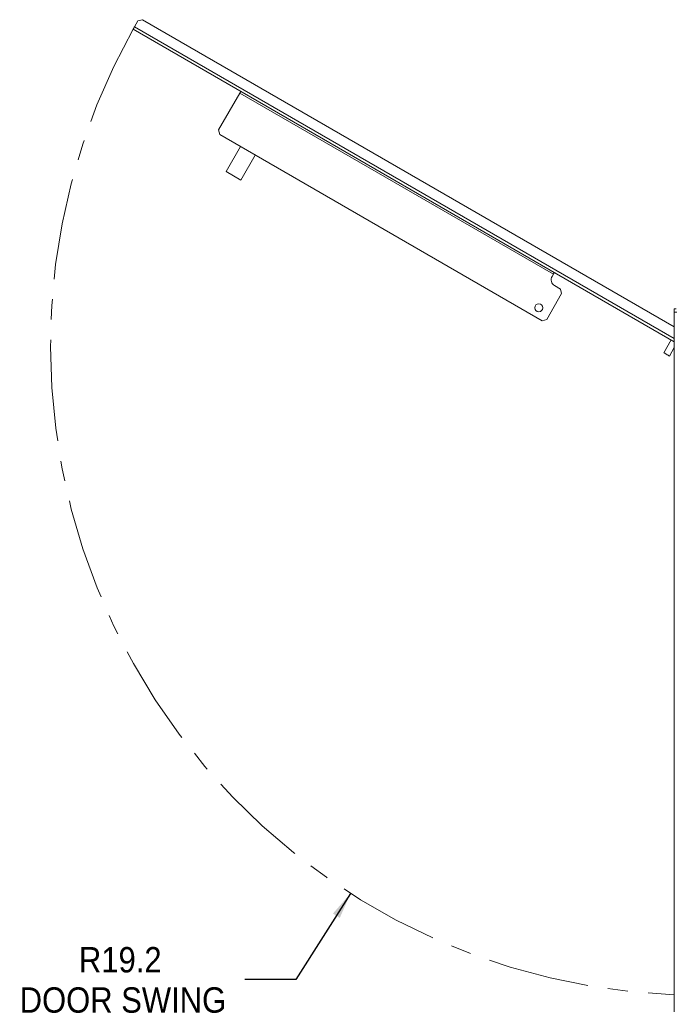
# Model space of a CAD drawing. Header units: inches. Extents: x 1 to 109, y 1 to 85.
# Tile 23 of 65: x 69 to 85, y 13 to 38. Entities that reach past the tile are written whole.
import ezdxf

# ---------------------------------------------------------------- set-up
doc = ezdxf.new("R2010")
doc.units = ezdxf.units.IN
doc.header["$MEASUREMENT"] = 0
doc.linetypes.add('CENTERX2', pattern=[0.8, 0.5, -0.1, 0.1, -0.1])
doc.layers.add('FORMAT', color=7, linetype='Continuous')
doc.styles.add('SLDTEXTSTYLE0', font='GOTHIC.TTF', dxfattribs={"width": 0.913})
doc.dimstyles.new('SLDDIMSTYLE4', dxfattribs={"dimtxt": 0.625, "dimasz": 0.65, "dimexe": 0, "dimexo": 0.0625, "dimgap": 0.15625, "dimtad": 0, "dimtih": 1, "dimtoh": 1, "dimdec": 1, "dimlfac": 1.2, "dimrnd": 1e-09, "dimzin": 12, "dimdsep": 46, "dimtxsty": 'SLDTEXTSTYLE0', "dimsah": 1, "dimcen": 0, "dimadec": 0, "dimazin": 3, "dimtfac": 1, "dimtdec": 1, "dimtofl": 0, "dimtmove": 0, "dimatfit": 3, "dimfxl": 1, "dimfrac": 2, "dimtolj": 1, "dimtzin": 12, "dimarcsym": 0})

# ---------------------------------------------------------------- blocks, each defined once
blk = doc.blocks.new('_D_25')
at = {"layer": 'FORMAT', "color": 1, "ltscale": 5}
for p, q in [((76.78, 16.1), (75.43, 13.982)), ((75.43, 13.982), (74.18, 13.982))]:
    blk.add_line(p, q, dxfattribs=at)
blk.add_solid([(76.78, 16.1), (76.347, 15.605), (76.515, 15.498)], dxfattribs=at)
at = {"layer": 'FORMAT', "color": 1, "ltscale": 5, "char_height": 0.625, "attachment_point": 1, "style": 'SLDTEXTSTYLE0'}
for s, insert in [('R19.2', (70.089, 14.78)), ('DOOR SWING', (68.629, 13.788))]:
    blk.add_mtext(s, dxfattribs=dict(at, insert=insert))

msp = doc.modelspace()

# ---------------------------------------------------------------- linework, layer by layer
at = {"color": 7, "linetype": 'Continuous', "lineweight": 15, "ltscale": 5}
for p, q in [((71.6546, 37.6232), (71.5408, 37.5927)), ((71.6546, 37.6232), (84.7577, 30.0581)), ((84.7577, 29.6907), (71.4234, 37.3893)), ((71.4566, 37.4469), (71.5408, 37.5927)), ((74.0561, 35.8155), (73.5311, 34.9062)), ((81.7781, 31.3572), (74.0561, 35.8155)), ((73.5311, 34.9062), (73.5616, 34.7924)), ((73.5616, 34.7924), (81.5002, 30.209)), ((73.7155, 33.8814), (74.0715, 34.498)), ((74.0764, 33.6731), (74.4323, 34.2896)), ((74.0764, 33.6731), (73.7155, 33.8814)), ((81.7448, 31.2995), (81.7781, 31.3572)), ((81.9502, 30.9885), (81.8058, 31.0718)), ((81.614, 30.2395), (81.9807, 30.8746)), ((81.9807, 30.8746), (81.9502, 30.9885)), ((84.7575, 30.4981), (84.8073, 30.4981)), ((84.7575, 30.4981), (84.7575, 30.0583)), ((84.7577, 12.9104), (84.7577, 30.4192)), ((84.7577, 30.4192), (84.82, 30.4192)), ((81.5002, 30.209), (81.614, 30.2395)), ((84.6821, 29.7344), (84.4995, 29.4181)), ((84.6366, 29.339), (84.7577, 29.5487)), ((84.7575, 13.4848), (84.7575, 29.5483)), ((84.7577, 13.4848), (84.7575, 13.4848)), ((84.7575, 13.4599), (84.7575, 13.4848)), ((84.7575, 13.4599), (84.7577, 13.4599)), ((84.7575, 13.4599), (84.7575, 13.4598)), ((84.7575, 13.4598), (84.7575, 12.8314)), ((84.7577, 13.4598), (84.7575, 13.4598))]:
    msp.add_line(p, q, dxfattribs=at)
at = {"color": 8, "linetype": 'Continuous', "lineweight": 15, "ltscale": 5}
msp.add_line((71.4566, 37.4469), (84.7577, 29.7675), dxfattribs=at)
at = {"color": 7, "linetype": 'Continuous', "lineweight": 15, "ltscale": 5, "flags": 128}
for points in [[(71.4234, 37.3893), (71.424, 37.3904), (71.4259, 37.3937), (71.429, 37.399), (71.4331, 37.4062), (71.4382, 37.4149), (71.4439, 37.4249), (71.4501, 37.4357), (71.4566, 37.4469)], [(74.0561, 35.8155), (74.0606, 35.8234), (74.065, 35.831), (74.069, 35.8379), (74.0726, 35.8441), (74.0755, 35.8491), (74.0776, 35.8528), (74.0789, 35.8551), (74.0794, 35.8559)], [(81.8014, 31.3975), (81.801, 31.3968), (81.7997, 31.3945), (81.7975, 31.3907), (81.7946, 31.3857), (81.7911, 31.3796), (81.7871, 31.3726), (81.7827, 31.3651), (81.7781, 31.3572)], [(84.6366, 29.339), (84.6329, 29.3411), (84.6222, 29.3473), (84.6056, 29.3569), (84.5849, 29.3688), (84.5624, 29.3818), (84.5405, 29.3945), (84.5216, 29.4054), (84.5078, 29.4134), (84.5004, 29.4176), (84.4995, 29.4181)]]:
    msp.add_lwpolyline(points, dxfattribs=at)
at = {"color": 7, "linetype": 'Continuous', "lineweight": 15, "ltscale": 25}
msp.add_circle((81.4188, 30.5264), 0.0988, dxfattribs=at)
msp.add_arc((81.8892, 31.2161), 0.1667, 150, 240, dxfattribs=at)
at = {"layer": 'FORMAT', "color": 1, "linetype": 'CENTERX2', "lineweight": 0, "ltscale": 5}
msp.add_arc((85.3783, 29.5819), 15.9905, 150.77428, 267.77582, dxfattribs=at)

# ---------------------------------------------------------------- dimensions: what is measured, and where the dimension line sits
at = {"layer": 'FORMAT', "color": 1, "ltscale": 5}
dim = msp.add_radius_dim(center=(85.3783, 29.5819), mpoint=(76.7805, 16.0996), text='<>\\PDOOR SWING', dimstyle='SLDDIMSTYLE4', dxfattribs=at)
dim.commit()
dim.dimension.update_dxf_attribs({"geometry": '_D_25', "text_midpoint": (71.4045, 13.982), "dimtype": 164})

doc.saveas('drawing.dxf')
